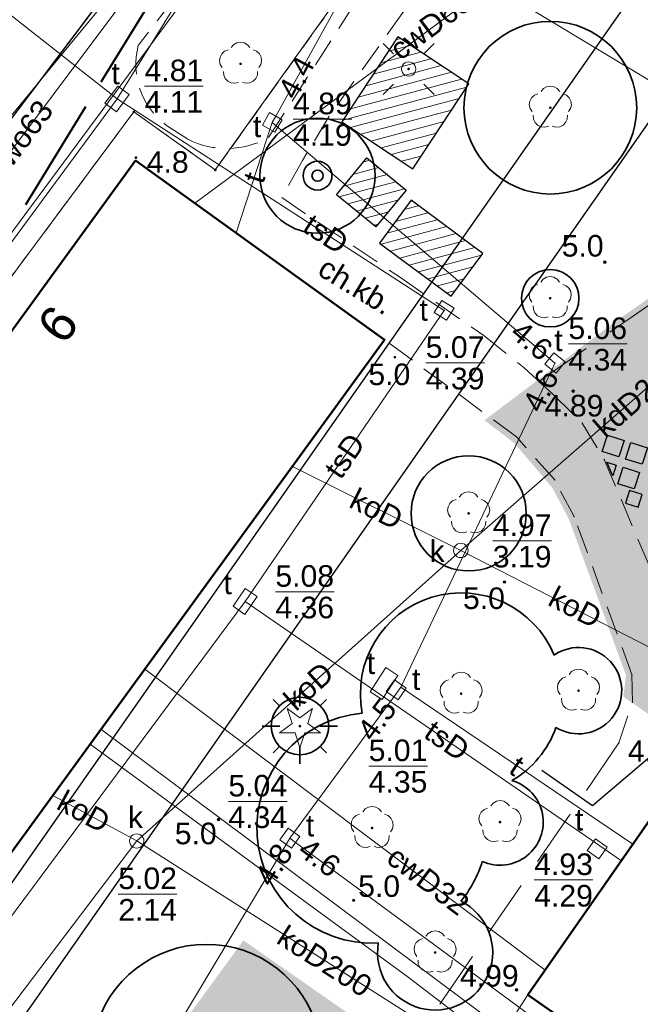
# Model space of a CAD drawing. Extents: x 5477758 to 5478338, y 5918296 to 5918505.
# Tile 51 of 135: x 5477895 to 5477917, y 5918360 to 5918394. Entities that reach past the tile are written whole.
import ezdxf
from ezdxf.enums import TextEntityAlignment as Align

# ---------------------------------------------------------------- set-up
doc = ezdxf.new("R2010")
doc.units = 0
doc.header["$PDSIZE"] = 0.75
for name, pattern in [('budynki akt$0$DASHED', [19.05, 12.7, -6.35]), ('PRZER1-1', [2, 1, -1]), ('PRZER2-1', [3, 2, -1]), ('PRZER3-1', [4, 3, -1]), ('PRZER4-1', [5, 4, -1])]:
    doc.linetypes.add(name, pattern=pattern)
doc.layers.get('0').update_dxf_attribs({"linetype": 'CONTINUOUS'})
for name, color, linetype in [('0_NAWIERZCHNIA UTWARDZONA_CHODNIK', 254, 'CONTINUOUS'), ('0_PROJEKTOWANE ZABAWKI', 7, 'CONTINUOUS'), ('A_GRANICA OPRACOWANIA', 7, 'CONTINUOUS'), ('ZZ_PROJ-numeracja', 5, 'CONTINUOUS'), ('ZZ_ramka', 6, 'CONTINUOUS')]:
    doc.layers.add(name, color=color, linetype=linetype)
for name, color, linetype, lineweight, true_color in [('GEPADR_O', 7, 'CONTINUOUS', 18, 0x800040), ('GESUZY', 7, 'PRZER1-1', 18, 0x008000), ('GSPRDI', 7, 'CONTINUOUS', 18, 0x008000), ('GSPRDL', 7, 'CONTINUOUS', 18, 0x008000), ('GULCPR', 7, 'CONTINUOUS', 18, 0xd200d2), ('GULCPR_O', 7, 'CONTINUOUS', 18, 0xd200d2), ('GULEPR', 1, 'CONTINUOUS', 18, 0xff0000), ('GULKPR', 7, 'CONTINUOUS', 18, 0x803300), ('GULKPR_O', 7, 'CONTINUOUS', 18, 0x803300), ('GULTPR', 7, 'CONTINUOUS', 18, 0xff9100), ('GULTPR_O', 7, 'CONTINUOUS', 18, 0xff9100), ('GULWPR', 5, 'CONTINUOUS', 18, 0x0000ff), ('GULWPR_O', 5, 'CONTINUOUS', 18, 0x0000ff), ('GUPKSD', 7, 'CONTINUOUS', 18, 0x803300), ('GUPTSZ', 7, 'CONTINUOUS', 18, 0xff9100), ('GUPTSZ_O', 7, 'CONTINUOUS', 18, 0xff9100)]:
    doc.layers.add(name, color=color, linetype=linetype, lineweight=lineweight, true_color=true_color)
for name, color, linetype, lineweight in [('GEPPGD', 7, 'CONTINUOUS', 18), ('GESBZO', 7, 'CONTINUOUS', 50), ('GESDZI', 7, 'CONTINUOUS', 18), ('GSLKRW', 7, 'CONTINUOUS', 25), ('GSPPRB', 7, 'CONTINUOUS', 20), ('GSPWPN', 7, 'CONTINUOUS', 13), ('GSPWPN_O', 7, 'CONTINUOUS', 13), ('GSSINN', 7, 'CONTINUOUS', 18), ('GSSKOA', 7, 'PRZER3-1', 18), ('GSSKOD', 7, 'PRZER2-1', 18), ('GSSKOD_O', 7, 'PRZER2-1', 18), ('GUPELA', 7, 'CONTINUOUS', 18), ('GUPIKP', 7, 'CONTINUOUS', 18), ('GUPIWZ', 7, 'CONTINUOUS', 18), ('GUPIWZ_O', 7, 'CONTINUOUS', 18), ('GUPPRZ', 7, 'CONTINUOUS', 18), ('GUPPRZ_O', 7, 'CONTINUOUS', 18), ('OT_Rzedna', 7, 'CONTINUOUS', 18), ('pomiar', 7, 'CONTINUOUS', 18), ('wysokosci', 7, 'CONTINUOUS', 18), ('zakres', 150, 'PRZER4-1', 50), ('ZZ_drzewo-nanoszone-recznie', 7, 'CONTINUOUS', 35), ('ZZ_grupa', 7, 'CONTINUOUS', 30), ('ZZ_grupa-krzewow-szraf', 7, 'CONTINUOUS', 13), ('ZZ_korona', 7, 'CONTINUOUS', 35), ('ZZ_trawnik', 62, 'CONTINUOUS', 50)]:
    doc.layers.add(name, color=color, linetype=linetype, lineweight=lineweight)
doc.styles.add('GEO-INFO', font='arial.ttf')
pattern_1 = [(194.933, (5477837.84446, 5918344.9947), (0.0818164, -0.3067773), [])]
pattern_2 = [(55.0427, (5477912.81635, 5918360.15222), (-0.0442929, 0.25010825), [0.047625, -0.3115852]), (10.0427, (5477912.81635, 5918360.15222), (-0.044293, 0.2501082), [0.047625, -0.206375]), (100.0427, (5477912.81635, 5918360.15222), (-0.2501082, -0.044293), [0.047625, -0.206375])]

# ---------------------------------------------------------------- blocks, each defined once
blk = doc.blocks.new('EPPGN')
blk.add_hatch(color=0).paths.add_polyline_path([(0, -0.09), (0.027812, -0.085595), (0.052901, -0.072812), (0.072812, -0.052901), (0.085595, -0.027812), (0.09, 0), (0.085595, 0.027812), (0.072812, 0.052901), (0.052901, 0.072812), (0.027812, 0.085595), (0, 0.09), (-0.027812, 0.085595), (-0.052901, 0.072812), (-0.072812, 0.052901), (-0.085595, 0.027812), (-0.09, 0), (-0.085595, -0.027812), (-0.072812, -0.052901), (-0.052901, -0.072812), (-0.027812, -0.085595)])
blk = doc.blocks.new('POINT')
at = {"color": 0}
blk.add_point((0, 0), dxfattribs=at)
blk = doc.blocks.new('SPDIP')
blk.add_hatch(color=0).paths.add_polyline_path([(0, -0.09), (0.027812, -0.085595), (0.052901, -0.072812), (0.072812, -0.052901), (0.085595, -0.027812), (0.09, 0), (0.085595, 0.027812), (0.072812, 0.052901), (0.052901, 0.072812), (0.027812, 0.085595), (0, 0.09), (-0.027812, 0.085595), (-0.052901, 0.072812), (-0.072812, 0.052901), (-0.085595, 0.027812), (-0.09, 0), (-0.085595, -0.027812), (-0.072812, -0.052901), (-0.052901, -0.072812), (-0.027812, -0.085595)])
at = {"color": 0}
blk.add_lwpolyline([(0.544942, 0.177062), (1.426676, -0.463555), (0.336792, -0.463555), (0, -1.500096), (-0.336792, -0.463555), (-1.426676, -0.463555), (-0.544942, 0.177062), (-0.881734, 1.213603), (0, 0.572986), (0.881734, 1.213603)], close=True, dxfattribs=at)
blk = doc.blocks.new('KOLO')
blk.add_hatch(color=0).paths.add_polyline_path([(-0.5, 0), (-0.482963, -0.12941), (-0.433013, -0.25), (-0.353553, -0.353553), (-0.25, -0.433013), (-0.12941, -0.482963), (0, -0.5), (0.12941, -0.482963), (0.25, -0.433013), (0.353553, -0.353553), (0.433013, -0.25), (0.482963, -0.12941), (0.5, 0), (0.482963, 0.12941), (0.433013, 0.25), (0.353553, 0.353553), (0.25, 0.433013), (0.12941, 0.482963), (0, 0.5), (-0.12941, 0.482963), (-0.25, 0.433013), (-0.353553, 0.353553), (-0.433013, 0.25), (-0.482963, 0.12941)])
blk = doc.blocks.new('OKRAG_PELNY')
at = {"color": 0}
blk.add_lwpolyline([(0, 0.5), (0.12941, 0.482963), (0.25, 0.433013), (0.353553, 0.353553), (0.433013, 0.25), (0.482963, 0.12941), (0.5, 0), (0.482963, -0.12941), (0.433013, -0.25), (0.353553, -0.353553), (0.25, -0.433013), (0.12941, -0.482963), (0, -0.5), (-0.12941, -0.482963), (-0.25, -0.433013), (-0.353553, -0.353553), (-0.433013, -0.25), (-0.482963, -0.12941), (-0.5, 0), (-0.482963, 0.12941), (-0.433013, 0.25), (-0.353553, 0.353553), (-0.25, 0.433013), (-0.12941, 0.482963)], close=True, dxfattribs=at)
blk = doc.blocks.new('SPDLP')
blk.add_hatch(color=0).paths.add_polyline_path([(0, -0.09), (0.027812, -0.085595), (0.052901, -0.072812), (0.072812, -0.052901), (0.085595, -0.027812), (0.09, 0), (0.085595, 0.027812), (0.072812, 0.052901), (0.052901, 0.072812), (0.027812, 0.085595), (0, 0.09), (-0.027812, 0.085595), (-0.052901, 0.072812), (-0.072812, 0.052901), (-0.085595, 0.027812), (-0.09, 0), (-0.085595, -0.027812), (-0.072812, -0.052901), (-0.052901, -0.072812), (-0.027812, -0.085595)])
at = {"color": 0}
for points in [[(-0.648554, 1.126667), (-0.481106, 1.325358), (-0.255912, 1.454989), (0, 1.5), (0.255912, 1.454989), (0.481106, 1.325358), (0.648554, 1.126667)], [(-1.271938, -0.268652), (-1.40916, -0.048001), (-1.462858, 0.20623), (-1.426585, 0.463525), (-1.304695, 0.693003), (-1.11182, 0.867117), (-0.871109, 0.964971)], [(0.871109, 0.964971), (1.11182, 0.867117), (1.304695, 0.693003), (1.426585, 0.463525), (1.462858, 0.20623), (1.40916, -0.048001), (1.271938, -0.268652)], [(-0.137547, -1.292703), (-0.389802, -1.355024), (-0.648184, -1.327532), (-0.881678, -1.213525), (-1.062258, -1.026689), (-1.168249, -0.78945), (-1.186929, -0.530282)], [(1.186929, -0.530282), (1.168249, -0.78945), (1.062258, -1.026689), (0.881678, -1.213525), (0.648184, -1.327532), (0.389802, -1.355024), (0.137547, -1.292703)]]:
    blk.add_lwpolyline(points, dxfattribs=at)
blk = doc.blocks.new('PROSTOKAT1_5-1_PELNY')
at = {"color": 0}
blk.add_lwpolyline([(0.75, -0.5), (-0.75, -0.5), (-0.75, 0.5), (0.75, 0.5)], close=True, dxfattribs=at)
blk = doc.blocks.new('KWADRAT_NIEPRZEZR')
at = {"color": 0}
blk.add_lwpolyline([(-0.5, -0.5), (0.5, -0.5), (0.5, 0.5), (-0.5, 0.5)], close=True, dxfattribs=at)
blk = doc.blocks.new('SUEO')
blk.add_hatch(color=0).paths.add_polyline_path([(-0.002174, 0.089974), (0.023762, 0.086807), (0.042561, 0.0793), (0.060131, 0.066965), (0.076266, 0.047786), (0.086234, 0.025762), (0.089972, 0.002226), (0.088646, -0.015553), (0.081114, -0.038994), (0.066834, -0.060276), (0.049699, -0.075033), (0.027576, -0.085671), (0.004027, -0.08991), (-0.019639, -0.087831), (-0.040932, -0.080154), (-0.059082, -0.067892), (-0.073734, -0.051607), (-0.08374, -0.032979), (-0.089221, -0.011817), (-0.089063, 0.012951), (-0.082571, 0.035806), (-0.069528, 0.057148), (-0.048957, 0.075519), (-0.026898, 0.085887)])
at = {"color": 0}
for points in [[(-1.767767, 1.767767), (-1.06066, 1.06066)], [(1.767767, 1.767767), (1.06066, 1.06066)], [(-1.767767, -1.767767), (-1.06066, -1.06066)], [(1.767767, -1.767767), (1.06066, -1.06066)]]:
    blk.add_lwpolyline(points, dxfattribs=at)
blk = doc.blocks.new('OTRN')
at = {"linetype": 'Continuous', "lineweight": 13}
blk.add_hatch(color=0, dxfattribs=at).paths.add_polyline_path([(0, -0.091, 1), (0, 0.091, 1)])
at = {"color": 0, "linetype": 'Continuous', "lineweight": 13}
blk.add_circle((0, 0), 0.0906, dxfattribs=at)
blk = doc.blocks.new('SZAFA1')
at = {"color": 0}
blk.add_lwpolyline([(-1, -0.5), (-1, 0.5), (1, 0.5), (1, -0.5)], close=True, dxfattribs=at)
blk = doc.blocks.new('drzewo-odreczne')
at = {"layer": 'ZZ_drzewo-nanoszone-recznie', "linetype": 'Continuous'}
for radius in [0.502, 0.196]:
    blk.add_circle((0, 0), radius, dxfattribs=at)

msp = doc.modelspace()

# ---------------------------------------------------------------- hatches: boundary and pattern name
at = {"lineweight": 0}
for points in [[(5477916.16, 5918379.424), (5477915.978, 5918378.852), (5477915.406, 5918379.034), (5477915.588, 5918379.606)], [(5477916.97, 5918379.167), (5477916.788, 5918378.595), (5477916.216, 5918378.776), (5477916.398, 5918379.348)], [(5477915.887, 5918378.566), (5477915.768, 5918378.192), (5477915.567, 5918378.668)], [(5477916.697, 5918378.309), (5477916.515, 5918377.737), (5477915.944, 5918377.919), (5477916.125, 5918378.491)]]:
    msp.add_hatch(color=254, dxfattribs=at).paths.add_polyline_path(points)
at = {"layer": '0_NAWIERZCHNIA UTWARDZONA_CHODNIK', "transparency": 33554636}
msp.add_hatch(color=256, dxfattribs=at).paths.add_polyline_path([(5477913.305, 5918381.377), (5477913.587, 5918381.118), (5477914.71, 5918380.022), (5477915.305, 5918379.04), (5477915.475, 5918378.759), (5477916.459, 5918376.427), (5477917.761, 5918373.34), (5477918.755, 5918371.916), (5477919.712, 5918371.162), (5477919.923, 5918371.018), (5477937.351, 5918359.126), (5477940.619, 5918356.896), (5477939.869, 5918356.504), (5477938.795, 5918354.966), (5477916.444, 5918370.588), (5477916.433, 5918371.286), (5477914.46, 5918376.682), (5477914.426, 5918376.774), (5477913.752, 5918378.047), (5477912.428, 5918379.542), (5477911.642, 5918380.121)])
at = {"layer": 'ZZ_grupa-krzewow-szraf'}
h = msp.add_hatch(dxfattribs=at)
h.set_pattern_fill('ANSI31', color=256, scale=0.1, angle=90)
h.set_pattern_definition(pattern_1)
h.paths.add_polyline_path([(5477906.355, 5918390.493), (5477908.821, 5918388.862), (5477910.771, 5918391.808), (5477908.306, 5918393.44)])
h = msp.add_hatch(dxfattribs=at)
h.set_pattern_fill('ANSI31', color=256, scale=0.1, angle=90)
h.set_pattern_definition(pattern_1)
h.paths.add_polyline_path([(5477906.173, 5918387.954), (5477907.532, 5918386.838), (5477908.586, 5918388.121), (5477907.228, 5918389.237)])
h = msp.add_hatch(dxfattribs=at)
h.set_pattern_fill('ANSI31', color=256, scale=0.1, angle=90)
h.set_pattern_definition([(194.933, (5477839.079, 5918346.2483), (0.0818164, -0.3067773), [])])
h.paths.add_polyline_path([(5477907.665, 5918386.281), (5477910.158, 5918384.438), (5477911.255, 5918385.921), (5477908.762, 5918387.765)])
at = {"layer": 'ZZ_trawnik', "lineweight": 13}
h = msp.add_hatch(dxfattribs=at)
h.set_pattern_fill('GRASS', color=256, scale=0.01)
h.set_pattern_definition(pattern_2)
edge = h.paths.add_edge_path()
edge.add_line((5477923.179, 5918387.524), (5477922.565, 5918387.972))
edge.add_line((5477922.565, 5918387.972), (5477913.305, 5918381.377))
edge.add_line((5477913.305, 5918381.377), (5477914.71, 5918380.022))
edge.add_line((5477914.71, 5918380.022), (5477915.475, 5918378.759))
edge.add_line((5477915.475, 5918378.759), (5477917.761, 5918373.34))
edge.add_line((5477917.761, 5918373.34), (5477918.755, 5918371.916))
edge.add_line((5477918.755, 5918371.916), (5477919.712, 5918371.162))
edge.add_line((5477919.712, 5918371.162), (5477923.041, 5918368.865))
edge.add_line((5477923.041, 5918368.865), (5477924.356, 5918370.805))
edge.add_line((5477924.356, 5918370.805), (5477924.602, 5918371.168))
edge.add_line((5477924.602, 5918371.168), (5477925.66, 5918372.728))
edge.add_arc((5477927.96, 5918374.733), 3.051, 143.2706, 221.0771, ccw=False)
edge.add_arc((5477927.969, 5918374.733), 3.058, 74.1302, 143.3759, ccw=False)
edge.add_line((5477928.805, 5918377.674), (5477929.811, 5918379.15))
edge.add_line((5477929.811, 5918379.15), (5477935.517, 5918375.256))
edge.add_line((5477935.517, 5918375.256), (5477939.015, 5918373.121))
edge.add_line((5477939.015, 5918373.121), (5477937.162, 5918370.129))
edge.add_line((5477937.162, 5918370.129), (5477934.31, 5918365.947))
edge.add_line((5477934.31, 5918365.947), (5477932.903, 5918369.116))
edge.add_line((5477932.903, 5918369.116), (5477936.322, 5918370.634))
edge.add_line((5477936.322, 5918370.634), (5477933.675, 5918372.264))
edge.add_line((5477933.675, 5918372.264), (5477933.693, 5918372.293))
edge.add_line((5477933.693, 5918372.293), (5477931.848, 5918371.493))
edge.add_line((5477931.848, 5918371.493), (5477930.856, 5918373.726))
edge.add_arc((5477927.969, 5918374.733), 3.058, 296.3873, 340.7779, ccw=False)
edge.add_line((5477929.328, 5918371.994), (5477932.919, 5918363.905))
edge.add_line((5477932.919, 5918363.905), (5477932.088, 5918362.717))
edge.add_line((5477932.088, 5918362.717), (5477940.619, 5918356.896))
edge.add_line((5477940.619, 5918356.896), (5477943.87, 5918372.327))
edge.add_line((5477943.87, 5918372.327), (5477938.811, 5918375.814))
edge.add_line((5477938.811, 5918375.814), (5477939.356, 5918376.864))
edge.add_line((5477939.356, 5918376.864), (5477927.826, 5918384.086))
edge.add_line((5477927.826, 5918384.086), (5477926.949, 5918383.275))
edge.add_line((5477926.949, 5918383.275), (5477923.761, 5918385.302))
edge.add_line((5477923.761, 5918385.302), (5477923.68, 5918385.347))
edge.add_line((5477923.68, 5918385.347), (5477923.513, 5918385.047))
edge.add_line((5477923.513, 5918385.047), (5477922.203, 5918385.779))
edge.add_line((5477922.203, 5918385.779), (5477923.179, 5918387.524))
edge = h.paths.add_edge_path(flags=16)
edge.add_arc((5477928.012, 5918381.132), 0.5, 0, 360)
edge = h.paths.add_edge_path(flags=16)
edge.add_arc((5477922.139, 5918372.731), 0.5, 0, 360)
at = {"layer": 'ZZ_trawnik', "lineweight": 13, "true_color": 0xd19cc7}
h = msp.add_hatch(dxfattribs=at)
h.set_pattern_fill('GRASS', color=9, scale=0.01)
h.set_pattern_definition(pattern_2)
h.paths.add_polyline_path([(5477902.984, 5918361.774), (5477908.466, 5918357.953), (5477901.759, 5918348.207), (5477901.353, 5918348.025), (5477901.03, 5918348.011), (5477900.686, 5918348.087), (5477895.358, 5918351.387)])

# ---------------------------------------------------------------- linework, layer by layer
for points in [[(5477916.16, 5918379.424), (5477915.978, 5918378.852), (5477915.406, 5918379.034), (5477915.588, 5918379.606), (5477916.16, 5918379.424)], [(5477916.97, 5918379.167), (5477916.788, 5918378.595), (5477916.216, 5918378.776), (5477916.398, 5918379.348), (5477916.97, 5918379.167)], [(5477915.887, 5918378.566), (5477915.768, 5918378.192), (5477915.567, 5918378.668), (5477915.887, 5918378.566)], [(5477916.697, 5918378.309), (5477916.515, 5918377.737), (5477915.944, 5918377.919), (5477916.125, 5918378.491), (5477916.697, 5918378.309)]]:
    msp.add_lwpolyline(points)
at = {"layer": '0_PROJEKTOWANE ZABAWKI'}
msp.add_lwpolyline([(5477916.647, 5918377.107), (5477916.787, 5918377.546), (5477916.348, 5918377.685), (5477916.209, 5918377.247), (5477916.647, 5918377.107)], dxfattribs=at)
at = {"layer": 'A_GRANICA OPRACOWANIA', "color": 1, "linetype": 'budynki akt$0$DASHED', "ltscale": 0.1, "const_width": 0.4}
for points in [[(5477939.869, 5918356.504), (5477940.619, 5918356.896), (5477942.101, 5918363.93), (5477943.898, 5918372.463), (5477938.811, 5918375.814), (5477939.356, 5918376.864), (5477927.622, 5918384.214), (5477926.949, 5918383.275), (5477923.735, 5918385.254), (5477924.621, 5918386.867), (5477922.565, 5918387.972), (5477915.954, 5918383.377), (5477911.642, 5918380.121), (5477912.501, 5918379.46), (5477913.835, 5918377.89), (5477914.426, 5918376.774), (5477916.433, 5918371.286), (5477916.349, 5918370.613), (5477938.795, 5918354.966), (5477939.869, 5918356.504)], [(5477902.984, 5918361.774), (5477916.9, 5918352.076), (5477917.564, 5918351.614), (5477920.33, 5918349.686), (5477925.008, 5918346.426), (5477927.636, 5918344.595), (5477927.224, 5918344.001), (5477929.613, 5918342.342), (5477930.353, 5918341.828), (5477931.84, 5918340.796), (5477932.36, 5918340.435), (5477932.052, 5918338.73), (5477931.779, 5918337.302), (5477931.203, 5918334.286), (5477930.468, 5918330.081), (5477929.362, 5918324.071), (5477927.904, 5918321.69), (5477892.005, 5918346.724), (5477902.984, 5918361.774)]]:
    msp.add_lwpolyline(points, dxfattribs=at)
at = {"layer": 'GESBZO', "color": 7, "linetype": 'Continuous', "lineweight": 50}
msp.add_lwpolyline([(5477870.317, 5918349.4), (5477899.19, 5918389.146), (5477907.843, 5918382.921), (5477878.9, 5918343.165)], close=True, dxfattribs=at)
for points in [[(5477912.816, 5918360.152), (5477918.892, 5918368.876), (5477953.955, 5918344.371)], [(5477948.209, 5918335.409), (5477912.816, 5918360.152)]]:
    msp.add_lwpolyline(points, dxfattribs=at)
at = {"layer": 'GESDZI', "color": 7, "linetype": 'Continuous', "lineweight": 18}
for points in [[(5477927.041, 5918302.392), (5477865.49, 5918345.57), (5477899.13, 5918390.84), (5477901.96, 5918388.82), (5477916.33, 5918408.95), (5477922.92, 5918418.17), (5477913.96, 5918422.85), (5477897.73, 5918431.34), (5477895.359, 5918432.58)], [(5477972.897, 5918373.915), (5477916.33, 5918408.95), (5477901.96, 5918388.82), (5477899.13, 5918390.84), (5477865.49, 5918345.57), (5477927.041, 5918302.392)]]:
    msp.add_lwpolyline(points, dxfattribs=at)
at = {"layer": 'GESUZY', "color": 96, "linetype": 'PRZER1-1', "lineweight": 18, "ltscale": 0.5, "true_color": 0x008000}
for points in [[(5477927.041, 5918302.392), (5477865.49, 5918345.57), (5477899.13, 5918390.84), (5477901.96, 5918388.82), (5477916.33, 5918408.95), (5477972.897, 5918373.915)], [(5477972.897, 5918373.915), (5477916.33, 5918408.95), (5477901.96, 5918388.82), (5477899.13, 5918390.84), (5477865.49, 5918345.57), (5477927.041, 5918302.392)]]:
    msp.add_lwpolyline(points, dxfattribs=at)
at = {"layer": 'GSLKRW', "color": 7, "linetype": 'Continuous', "lineweight": 25}
msp.add_lwpolyline([(5477916.923, 5918411.582, 0.17002), (5477912.469, 5918412.502, 0.138117), (5477909.644, 5918410.498), (5477899.436, 5918396.65), (5477887.751, 5918381.183), (5477876.648, 5918366.683), (5477867.96, 5918355.16), (5477862.12, 5918347.42), (5477861.665, 5918346.805)], format="xyb", dxfattribs=at)
at = {"layer": 'GSPPRB', "color": 7, "linetype": 'Continuous', "lineweight": 20}
for p in [(5477899.19, 5918389.146), (5477901.249, 5918387.665), (5477902.681, 5918386.635), (5477907.843, 5918382.921), (5477913.664, 5918381.047), (5477914.71, 5918380.022), (5477912.428, 5918379.542), (5477915.475, 5918378.759), (5477904.64, 5918378.521), (5477913.752, 5918378.047), (5477914.426, 5918376.774), (5477899.51, 5918371.474), (5477916.433, 5918371.286), (5477916.449, 5918370.316), (5477897.988, 5918369.384), (5477897.61, 5918368.865), (5477915.983, 5918368.908), (5477896.313, 5918367.084), (5477916.463, 5918365.389), (5477916.067, 5918364.819), (5477913.42, 5918361.02), (5477912.816, 5918360.152)]:
    msp.add_point(p, dxfattribs=at)
at = {"layer": 'GSSINN', "color": 7, "linetype": 'Continuous', "lineweight": 18}
msp.add_lwpolyline([(5477913.664, 5918381.047), (5477913.201, 5918381.474)], dxfattribs=at)
at = {"layer": 'GSSKOA', "color": 7, "linetype": 'PRZER3-1', "lineweight": 18, "ltscale": 0.5}
msp.add_lwpolyline([(5477916.923, 5918411.582, 0.17002), (5477912.469, 5918412.502, 0.138117), (5477909.644, 5918410.498), (5477899.436, 5918396.65), (5477887.751, 5918381.183), (5477876.648, 5918366.683), (5477867.96, 5918355.16), (5477862.12, 5918347.42), (5477861.665, 5918346.805)], format="xyb", dxfattribs=at)
at = {"layer": 'GSSKOD', "color": 7, "linetype": 'PRZER2-1', "lineweight": 18, "ltscale": 0.5}
for points in [[(5477865.954, 5918352.503), (5477876.648, 5918366.683), (5477887.751, 5918381.183), (5477899.436, 5918396.65), (5477909.644, 5918410.498)], [(5477917.56, 5918408.197), (5477911.982, 5918399.231), (5477905.919, 5918390.686), (5477904.995, 5918389.152), (5477904.268, 5918387.86), (5477908.39, 5918385.079), (5477911.285, 5918383.065), (5477912.686, 5918381.948), (5477913.664, 5918381.047)], [(5477899.19, 5918389.146), (5477870.317, 5918349.4)], [(5477907.843, 5918382.921), (5477899.19, 5918389.146)], [(5477915.983, 5918368.908), (5477916.449, 5918370.316), (5477916.433, 5918371.286), (5477914.426, 5918376.774), (5477913.752, 5918378.047), (5477912.428, 5918379.542), (5477907.843, 5918382.921)], [(5477913.664, 5918381.047), (5477914.71, 5918380.022), (5477915.475, 5918378.759), (5477917.761, 5918373.34), (5477918.755, 5918371.916), (5477919.712, 5918371.162)], [(5477953.955, 5918344.371), (5477918.892, 5918368.876), (5477912.816, 5918360.152), (5477909.863, 5918355.582), (5477916.678, 5918350.56), (5477917.405, 5918351.474), (5477927.496, 5918344.442), (5477926.88, 5918343.51), (5477932.252, 5918339.779), (5477929.362, 5918324.071), (5477935.927, 5918319.225), (5477938.124, 5918320.534), (5477940.031, 5918323.232), (5477938.216, 5918324.426), (5477940.878, 5918328.21), (5477941.747, 5918327.531), (5477940.015, 5918324.991), (5477941.068, 5918324.27)], [(5477915.983, 5918368.908), (5477915.983, 5918368.908), (5477915.983, 5918368.908)]]:
    msp.add_lwpolyline(points, dxfattribs=at)
for points in [[(5477900.261, 5918390.369), (5477901, 5918389.887, 0.248684), (5477903.814, 5918389.947), (5477906.674, 5918394.398), (5477915.085, 5918407.763, 0.247475), (5477914.641, 5918409.933)], [(5477911.534, 5918409.059), (5477899.283, 5918393.144, 0.305414), (5477900.261, 5918390.369)]]:
    msp.add_lwpolyline(points, format="xyb", dxfattribs=at)
at = {"layer": 'GSSKOD', "linetype": 'PRZER2-1', "lineweight": 18}
msp.add_lwpolyline([(5477913.201, 5918381.474), (5477922.112, 5918387.635), (5477923.78, 5918386.612), (5477923.191, 5918385.588), (5477926.949, 5918383.275), (5477927.622, 5918384.214), (5477939.356, 5918376.864), (5477938.811, 5918375.814), (5477943.898, 5918372.463), (5477940.619, 5918356.896), (5477940.619, 5918356.896)], dxfattribs=at)
at = {"layer": 'GULCPR', "color": 212, "linetype": 'Continuous', "lineweight": 18, "true_color": 0xd200d2}
for points in [[(5477901.249, 5918387.665), (5477914.632, 5918397.581)], [(5477899.51, 5918371.474), (5477913.42, 5918361.02)], [(5477897.988, 5918369.384), (5477912.19, 5918358.778), (5477911.02, 5918357.046), (5477913.282, 5918355.393), (5477914.561, 5918357.187), (5477924.74, 5918350.032), (5477947.263, 5918333.933)], [(5477897.61, 5918368.865), (5477908.665, 5918360.767), (5477911.414, 5918358.665), (5477910.336, 5918357.112), (5477913.42, 5918354.88), (5477914.595, 5918356.444), (5477929.504, 5918345.945), (5477947.01, 5918333.538)]]:
    msp.add_lwpolyline(points, dxfattribs=at)
at = {"layer": 'GULEPR', "color": 1, "linetype": 'Continuous', "lineweight": 18, "true_color": 0xff0000}
msp.add_lwpolyline([(5477935.499, 5918397.082), (5477937.361, 5918397.785), (5477912.983, 5918412.792), (5477909.758, 5918408.797), (5477894.703, 5918390.505), (5477886.307, 5918389.031), (5477885.058, 5918389.937)], dxfattribs=at)
at = {"layer": 'GULKPR', "color": 36, "linetype": 'Continuous', "lineweight": 18, "true_color": 0x803300}
for points in [[(5477915.758, 5918414.847), (5477904.421, 5918399.536), (5477906.967, 5918402.974), (5477866.761, 5918348.672)], [(5477938.504, 5918379.01), (5477904.421, 5918399.536)], [(5477923.346, 5918386.286), (5477922.742, 5918386.303), (5477910.49, 5918375.599)], [(5477904.64, 5918378.521), (5477910.49, 5918375.599)], [(5477910.49, 5918375.599), (5477899.231, 5918365.503)], [(5477920.222, 5918370.601), (5477910.49, 5918375.599)], [(5477896.313, 5918367.084), (5477899.231, 5918365.503)], [(5477899.231, 5918365.503), (5477884.15, 5918345.61)], [(5477912.31, 5918357.179), (5477899.231, 5918365.503)]]:
    msp.add_lwpolyline(points, dxfattribs=at)
at = {"layer": 'GULTPR', "color": 30, "linetype": 'Continuous', "lineweight": 18, "true_color": 0xff9100}
for points in [[(5477922.67, 5918425.86), (5477922.52, 5918425.566), (5477912.874, 5918406.653), (5477912.76, 5918406.43), (5477912.639, 5918406.211), (5477904.061, 5918390.689), (5477903.94, 5918390.47), (5477913.569, 5918382.272), (5477913.76, 5918382.11), (5477913.65, 5918381.879), (5477908.41, 5918370.85), (5477908.262, 5918370.649), (5477904.55, 5918365.6), (5477904.751, 5918365.452), (5477947.345, 5918334.06)], [(5477908.029, 5918406.56), (5477898.547, 5918391.286)], [(5477890.015, 5918398.006), (5477898.547, 5918391.286)], [(5477868.129, 5918350.025), (5477898.547, 5918391.286)], [(5477898.547, 5918391.286), (5477909.913, 5918383.941)], [(5477903.94, 5918390.47), (5477902.681, 5918386.635)], [(5477909.913, 5918383.941), (5477902.995, 5918373.828)], [(5477902.995, 5918373.828), (5477883.461, 5918347.533)], [(5477902.995, 5918373.828), (5477915.02, 5918365.538), (5477916.067, 5918364.819)], [(5477908.41, 5918370.85), (5477916.463, 5918365.389)], [(5477904.55, 5918365.6), (5477904.421, 5918365.385), (5477891.28, 5918343.408), (5477891.15, 5918343.19), (5477897.286, 5918337.71)]]:
    msp.add_lwpolyline(points, dxfattribs=at)
at = {"layer": 'GULWPR', "color": 5, "linetype": 'Continuous', "lineweight": 18, "true_color": 0x0000ff}
msp.add_lwpolyline([(5477915.953, 5918418.122), (5477908.77, 5918408.053), (5477881.88, 5918372.15), (5477885.271, 5918369.927)], dxfattribs=at)
at = {"layer": 'GUPPRZ_O', "color": 30, "linetype": 'Continuous', "lineweight": 9, "true_color": 0xff9100, "flags": 128}
for points in [[(5477899.503, 5918391.73), (5477901.542, 5918391.73)], [(5477904.661, 5918390.582), (5477906.7, 5918390.582)], [(5477914.229, 5918382.773), (5477916.267, 5918382.773)], [(5477909.271, 5918382.118), (5477911.309, 5918382.118)], [(5477904.048, 5918374.164), (5477906.086, 5918374.164)], [(5477907.289, 5918368.106), (5477909.327, 5918368.106)], [(5477902.415, 5918366.877), (5477904.453, 5918366.877)], [(5477913.039, 5918364.148), (5477915.077, 5918364.148)]]:
    msp.add_lwpolyline(points, dxfattribs=at)
at = {"layer": 'GUPPRZ_O', "color": 36, "linetype": 'Continuous', "lineweight": 9, "true_color": 0x803300, "flags": 128}
for points in [[(5477911.601, 5918375.931), (5477913.639, 5918375.931)], [(5477898.59, 5918363.658), (5477900.628, 5918363.658)]]:
    msp.add_lwpolyline(points, dxfattribs=at)
at = {"layer": 'pomiar', "linetype": 'PRZER2-1', "lineweight": 13, "flags": 128}
msp.add_lwpolyline([(5477915.983, 5918368.908), (5477903.336, 5918350.476), (5477901.759, 5918348.207), (5477901.353, 5918348.025), (5477901.03, 5918348.011), (5477900.686, 5918348.087), (5477900.686, 5918348.087)], dxfattribs=at)
at = {"layer": 'zakres', "linetype": 'PRZER4-1', "lineweight": 40}
msp.add_lwpolyline([(5477963.54, 5918377.848), (5477941.504, 5918392.244), (5477979.546, 5918459.295), (5477938.033, 5918482.848), (5477904.167, 5918427.813), (5477915.775, 5918420.837), (5477872.982, 5918351.171), (5477887.852, 5918340.978), (5477923.836, 5918315.921)], close=True, dxfattribs=at)
at = {"layer": 'ZZ_grupa', "elevation": 10.8}
msp.add_lwpolyline([(5477908.821, 5918388.862), (5477910.771, 5918391.808), (5477908.306, 5918393.44), (5477906.355, 5918390.493)], close=True, dxfattribs=at)
at = {"layer": 'ZZ_grupa'}
for points in [[(5477908.586, 5918388.121), (5477907.532, 5918386.838), (5477906.173, 5918387.954), (5477907.228, 5918389.237)], [(5477907.665, 5918386.281), (5477910.158, 5918384.438), (5477911.255, 5918385.921), (5477908.762, 5918387.765)]]:
    msp.add_lwpolyline(points, close=True, dxfattribs=at)
at = {"layer": 'ZZ_korona'}
for p, q in [((5477904.899, 5918370.189), (5477904.899, 5918370.802)), ((5477904.192, 5918370.202), (5477903.975, 5918370.419)), ((5477905.606, 5918370.202), (5477905.823, 5918370.419)), ((5477904.205, 5918369.495), (5477903.593, 5918369.495)), ((5477905.593, 5918369.495), (5477906.205, 5918369.495)), ((5477904.192, 5918368.788), (5477903.975, 5918368.572)), ((5477904.899, 5918368.802), (5477904.899, 5918368.189)), ((5477905.606, 5918368.788), (5477905.823, 5918368.572))]:
    msp.add_line(p, q, dxfattribs=at)
for centre, radius in [((5477913.6, 5918390.983, 10.12), 3), ((5477905.512, 5918388.621, 10.18), 2), ((5477913.595, 5918384.363), 1), ((5477910.762, 5918376.887), 2), ((5477904.899, 5918369.495), 1)]:
    msp.add_circle(centre, radius, dxfattribs=at)
for centre, radius, start, end in [((5477910.5, 5918370.623), 3.5, 22.5258, 191.2582), ((5477914.579, 5918370.726), 1.5, 238.5266, 124.3507), ((5477907.406, 5918365.954), 4, 94.8625, 273.1161), ((5477910.5, 5918370.623), 3.5, 300.3167, 340.3514), ((5477911.852, 5918366.16), 1.5, 245.6781, 73.9512), ((5477907.406, 5918365.954), 4, 320.5753, 343.1291), ((5477909.596, 5918361.628), 2, 170.4407, 63.2507), ((5477901.658, 5918357.912), 4, 9.7782, 236.4984)]:
    msp.add_arc(centre, radius, start, end, dxfattribs=at)
at = {"layer": 'ZZ_PROJ-numeracja', "flags": 128}
msp.add_lwpolyline([(5477922.139, 5918372.731), (5477915.067, 5918366.721), (5477913.306, 5918367.952)], dxfattribs=at)
at = {"layer": 'ZZ_ramka'}
for points in [[(5477986.229, 5918348.093), (5477952.195, 5918299.41), (5477883.35, 5918347.539), (5477917.385, 5918396.222)], [(5477984.837, 5918347.847), (5477951.948, 5918300.803), (5477886.382, 5918346.64), (5477919.27, 5918393.684)]]:
    msp.add_lwpolyline(points, close=True, dxfattribs=at)

# ---------------------------------------------------------------- block references
at = {"layer": 'GEPPGD', "color": 7, "lineweight": 18, "xscale": 0.5, "yscale": 0.5}
for p in [(5477899.13, 5918390.84), (5477901.96, 5918388.82)]:
    msp.add_blockref('EPPGN', p, dxfattribs=at)
at = {"layer": 'GSPRDI', "color": 96, "lineweight": 18, "true_color": 0x008000, "xscale": 0.5, "yscale": 0.5}
msp.add_blockref('SPDIP', (5477904.899, 5918369.495), dxfattribs=at)
at = {"layer": 'GSPRDL', "color": 96, "lineweight": 18, "true_color": 0x008000, "xscale": 0.5, "yscale": 0.5}
for p in [(5477902.838, 5918392.509), (5477913.6, 5918390.983), (5477913.595, 5918384.363), (5477910.762, 5918376.887), (5477914.579, 5918370.726), (5477910.5, 5918370.623), (5477907.406, 5918365.954), (5477911.852, 5918366.16), (5477909.596, 5918361.628)]:
    msp.add_blockref('SPDLP', p, dxfattribs=at)
at = {"layer": 'GSPWPN', "color": 7, "lineweight": 13, "xscale": 0.09, "yscale": 0.09}
for p in [(5477899.203, 5918389.248), (5477908.196, 5918382.313)]:
    msp.add_blockref('KOLO', p, dxfattribs=at)
at = {"layer": 'GUPELA', "color": 7, "lineweight": 18, "xscale": 0.5, "yscale": 0.5}
for name, p in [('SUEO', (5477908.677, 5918392.328, 10.15)), ('OKRAG_PELNY', (5477908.677, 5918392.328, 10.16))]:
    msp.add_blockref(name, p, dxfattribs=at)
at = {"layer": 'GUPIKP', "color": 30, "lineweight": 18, "true_color": 0xff9100, "xscale": 0.5, "yscale": 0.5}
for p in [(5477898.547, 5918391.286), (5477903.94, 5918390.47), (5477909.913, 5918383.941), (5477913.76, 5918382.11), (5477902.995, 5918373.828), (5477908.41, 5918370.85), (5477904.55, 5918365.6), (5477915.02, 5918365.538)]:
    msp.add_blockref('POINT', p, dxfattribs=at)
at = {"layer": 'GUPIWZ', "color": 7, "lineweight": 18}
for name, p, xscale, yscale, rotation in [('PROSTOKAT1_5-1_PELNY', (5477898.547, 5918391.286), 0.5, 0.5, 53.2177913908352), ('KWADRAT_NIEPRZEZR', (5477903.94, 5918390.47), 0.5, 0.5, 330.2597751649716), ('KWADRAT_NIEPRZEZR', (5477909.913, 5918383.941), 0.5, 0.5, 327.977112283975), ('KWADRAT_NIEPRZEZR', (5477913.76, 5918382.11), 0.5, 0.5, 141.9952105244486), ('PROSTOKAT1_5-1_PELNY', (5477902.995, 5918373.828), 0.5, 0.5, 55.62718160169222), ('KWADRAT_NIEPRZEZR', (5477908.247, 5918370.753), 0.4999999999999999, 0.4999999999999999, 324.8310861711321), ('KWADRAT_NIEPRZEZR', (5477904.55, 5918365.6), 0.5, 0.5, 324.1274537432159), ('KWADRAT_NIEPRZEZR', (5477915.225, 5918365.231), 0.4999999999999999, 0.4999999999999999, 324.8310861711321)]:
    msp.add_blockref(name, p, dxfattribs=dict(at, xscale=xscale, yscale=yscale, rotation=rotation))
at = {"layer": 'GUPIWZ', "color": 7, "lineweight": 18, "xscale": 0.5, "yscale": 0.5}
for p in [(5477910.49, 5918375.599), (5477899.231, 5918365.503)]:
    msp.add_blockref('OKRAG_PELNY', p, dxfattribs=at)
at = {"layer": 'GUPKSD', "color": 36, "lineweight": 18, "true_color": 0x803300, "xscale": 0.5, "yscale": 0.5}
for p in [(5477910.49, 5918375.599), (5477899.231, 5918365.503)]:
    msp.add_blockref('POINT', p, dxfattribs=at)
at = {"layer": 'GUPPRZ', "color": 30, "lineweight": 18, "true_color": 0xff9100}
for p in [(5477898.547, 5918391.286), (5477904.061, 5918390.689), (5477903.94, 5918390.47), (5477909.913, 5918383.941), (5477913.569, 5918382.272), (5477913.76, 5918382.11), (5477913.65, 5918381.879), (5477902.995, 5918373.828), (5477908.41, 5918370.85), (5477908.262, 5918370.649), (5477904.421, 5918365.385), (5477904.55, 5918365.6), (5477904.751, 5918365.452), (5477915.02, 5918365.538)]:
    msp.add_blockref('POINT', p, dxfattribs=at)
at = {"layer": 'GUPPRZ', "color": 36, "lineweight": 18, "true_color": 0x803300}
for p in [(5477910.49, 5918375.599), (5477899.231, 5918365.503)]:
    msp.add_blockref('POINT', p, dxfattribs=at)
at = {"layer": 'GUPTSZ', "color": 30, "lineweight": 18, "true_color": 0xff9100, "xscale": 0.4999999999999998, "yscale": 0.4999999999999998, "rotation": 237.2058443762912}
msp.add_blockref('SZAFA1', (5477907.82, 5918370.971), dxfattribs=at)
at = {"layer": 'OT_Rzedna', "color": 7, "linetype": 'Continuous', "xscale": 0.5, "yscale": 0.5, "zscale": 0.5}
for p in [(5477915.491, 5918385.618), (5477914.397, 5918381.137), (5477912.003, 5918374.502), (5477902.073, 5918366.245), (5477906.768, 5918363.44), (5477912.421, 5918360.332)]:
    msp.add_blockref('OTRN', p, dxfattribs=at)
at = {"layer": 'ZZ_drzewo-nanoszone-recznie', "rotation": 98.49156574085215}
msp.add_blockref('drzewo-odreczne', (5477905.512, 5918388.621, 10.18), dxfattribs=at)

# ---------------------------------------------------------------- texts
at = {"layer": 'GEPADR_O', "color": 236, "linetype": 'Continuous', "lineweight": 0, "true_color": 0x800040, "style": 'GEO-INFO'}
msp.add_text('9', height=1.25, rotation=233.2619, dxfattribs=at).set_placement((5477896.278, 5918384.228))
at = {"layer": 'GSPWPN_O', "color": 7, "linetype": 'Continuous', "lineweight": 0, "style": 'GEO-INFO'}
for s, p in [('4.8', (5477899.578, 5918388.721)), ('5.0', (5477907.279, 5918381.343))]:
    msp.add_text(s, height=0.75, dxfattribs=at).set_placement(p)
at = {"layer": 'GSSKOD_O', "color": 7, "linetype": 'Continuous', "lineweight": 0, "style": 'GEO-INFO'}
msp.add_text('ch.kb.', height=0.75, rotation=328.6198, dxfattribs=at).set_placement((5477906.858, 5918384.809), align=Align.MIDDLE)
at = {"layer": 'GULCPR_O', "color": 212, "linetype": 'Continuous', "lineweight": 0, "true_color": 0xd200d2, "style": 'GEO-INFO'}
for s, rotation, p in [('cwD65', 36.5373, (5477909.449, 5918393.855)), ('cwD32', 323.0743, (5477909.357, 5918364.131))]:
    msp.add_text(s, height=0.75, rotation=rotation, dxfattribs=at).set_placement(p, align=Align.MIDDLE)
at = {"layer": 'GULKPR_O', "color": 36, "linetype": 'Continuous', "lineweight": 0, "true_color": 0x803300, "style": 'GEO-INFO'}
for s, rotation, p in [('kdD200', 41.1424, (5477916.616, 5918380.951)), ('koD', 333.4638, (5477907.565, 5918377.06)), ('koD', 332.8153, (5477914.473, 5918373.642)), ('koD', 41.8817, (5477905.191, 5918370.895)), ('koD', 331.5467, (5477897.398, 5918366.54)), ('koD200', 327.5269, (5477905.77, 5918361.341))]:
    msp.add_text(s, height=0.75, rotation=rotation, dxfattribs=at).set_placement(p, align=Align.MIDDLE)
at = {"layer": 'GULTPR_O', "color": 30, "linetype": 'Continuous', "lineweight": 0, "true_color": 0xff9100, "style": 'GEO-INFO'}
for s, rotation, p in [('t', 71.8213, (5477903.31, 5918388.552)), ('tsD', 327.1272, (5477905.801, 5918386.597)), ('tsD', 55.6272, (5477906.454, 5918378.884)), ('tsD', 325.4157, (5477910.011, 5918368.991)), ('t', 325.857, (5477912.437, 5918368.119))]:
    msp.add_text(s, height=0.75, rotation=rotation, dxfattribs=at).set_placement(p, align=Align.MIDDLE)
at = {"layer": 'GULWPR_O', "color": 5, "linetype": 'Continuous', "lineweight": 0, "true_color": 0x0000ff, "style": 'GEO-INFO'}
msp.add_text('wo63', height=0.75, rotation=53.1687, dxfattribs=at).set_placement((5477895.325, 5918390.102), align=Align.MIDDLE)
at = {"layer": 'GUPIWZ_O', "color": 7, "linetype": 'Continuous', "lineweight": 0, "style": 'GEO-INFO'}
for s, p in [('t', (5477898.641, 5918391.797)), ('t', (5477903.56, 5918389.96)), ('t', (5477909.347, 5918383.581)), ('t', (5477914.028, 5918382.525)), ('k', (5477909.925, 5918375.202)), ('t', (5477902.536, 5918374.078)), ('t', (5477909.085, 5918370.752)), ('k', (5477899.447, 5918365.953)), ('t', (5477905.398, 5918365.663)), ('t', (5477914.746, 5918365.87))]:
    msp.add_text(s, height=0.75, dxfattribs=at).set_placement(p, align=Align.RIGHT)
at = {"layer": 'GUPPRZ_O', "color": 30, "linetype": 'Continuous', "lineweight": 0, "true_color": 0xff9100, "style": 'GEO-INFO'}
for s, p in [('4.81', (5477899.503, 5918391.903)), ('4.11', (5477899.503, 5918390.808)), ('4.89', (5477904.661, 5918390.755)), ('4.19', (5477904.661, 5918389.66)), ('5.06', (5477914.229, 5918382.945)), ('5.07', (5477909.271, 5918382.291)), ('4.34', (5477914.229, 5918381.85)), ('4.39', (5477909.271, 5918381.196)), ('5.08', (5477904.048, 5918374.337)), ('4.36', (5477904.048, 5918373.242)), ('5.01', (5477907.289, 5918368.279)), ('5.04', (5477902.415, 5918367.05)), ('4.35', (5477907.289, 5918367.184)), ('4.34', (5477902.415, 5918365.955)), ('4.93', (5477913.039, 5918364.32)), ('4.29', (5477913.039, 5918363.225))]:
    msp.add_text(s, height=0.75, dxfattribs=at).set_placement(p)
for s, rotation, p in [('4.4', 62.1659, (5477904.432, 5918391.395)), ('4.6', 320.0149, (5477912.398, 5918383.362)), ('4.6', 64.1344, (5477912.944, 5918380.507)), ('4.5', 53.4674, (5477907.136, 5918369.138)), ('4.8', 57.8573, (5477903.599, 5918364.067)), ('4.6', 323.3452, (5477905.002, 5918365.366))]:
    msp.add_text(s, height=0.75, rotation=rotation, dxfattribs=at).set_placement(p, align=Align.MIDDLE_LEFT)
at = {"layer": 'GUPPRZ_O', "color": 36, "linetype": 'Continuous', "lineweight": 0, "true_color": 0x803300, "style": 'GEO-INFO'}
for s, p in [('4.97', (5477911.601, 5918376.103)), ('3.19', (5477911.601, 5918375.008)), ('5.02', (5477898.59, 5918363.831)), ('2.14', (5477898.59, 5918362.736))]:
    msp.add_text(s, height=0.75, dxfattribs=at).set_placement(p)
at = {"layer": 'GUPTSZ_O', "color": 30, "linetype": 'Continuous', "lineweight": 0, "true_color": 0xff9100, "style": 'GEO-INFO'}
msp.add_text('t', height=0.75, dxfattribs=at).set_placement((5477907.513, 5918371.305), align=Align.RIGHT)
at = {"layer": 'pomiar', "color": 7, "style": 'GEO-INFO'}
for p in [(5477913.995, 5918386.56), (5477910.566, 5918374.313), (5477900.552, 5918366.14), (5477906.923, 5918364.311)]:
    msp.add_text('5.0', height=0.75, dxfattribs=at).set_placement(p, align=Align.TOP_LEFT)
at = {"layer": 'wysokosci', "color": 7, "style": 'GEO-INFO'}
for s, p in [('4.89', (5477913.405, 5918381.004)), ('4.92', (5477916.293, 5918369.006)), ('4.99', (5477910.46, 5918361.193))]:
    msp.add_text(s, height=0.75, dxfattribs=at).set_placement(p, align=Align.TOP_LEFT)

doc.saveas('drawing.dxf')
